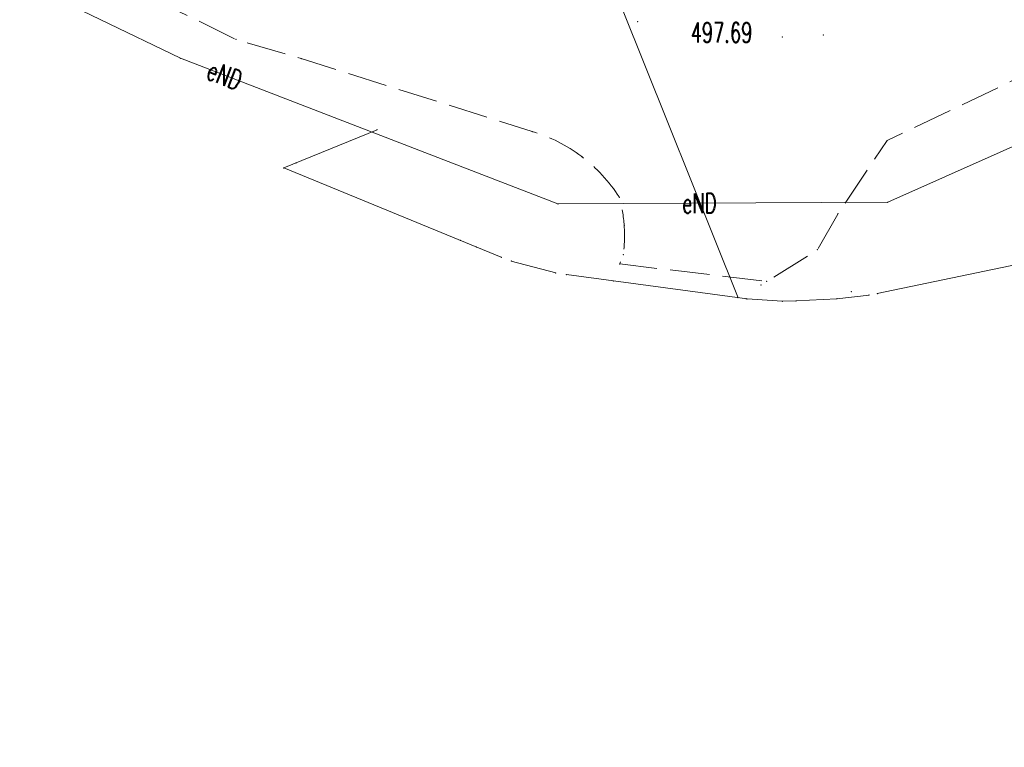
# Model space of a CAD drawing. Header units: metres. Extents: x 7422311 to 7422914, y 5495352 to 5495886.
# Tile 1 of 22: x 7422317 to 7422355, y 5495769 to 5495797. Entities that reach past the tile are written whole.
import ezdxf
from ezdxf import colors
from ezdxf.entities.mleader import LeaderData, LeaderLine
from ezdxf.enums import TextEntityAlignment as Align
from ezdxf.math import Vec2, Vec3

# ---------------------------------------------------------------- set-up
doc = ezdxf.new("R2010")
doc.units = ezdxf.units.M
doc.linetypes.add('L_0_06', pattern=[2, 1.5, -0.5])
doc.layers.get('0').update_dxf_attribs({"linetype": 'CONTINUOUS', "lineweight": 18})
for name, color, linetype, lineweight in [('_PROelCAD_ODNOSNIKI_SZCZEGOL', 7, 'CONTINUOUS', 13), ('EGB_DzialkaEwidencyjna', 7, 'CONTINUOUS', 18), ('GES_PrzewodElektroenergetyczny', 1, 'CONTINUOUS', 18), ('GES_Rzedna', 7, 'CONTINUOUS', 18), ('OT_Komunikacja', 7, 'CONTINUOUS', 18)]:
    doc.layers.add(name, color=color, linetype=linetype, lineweight=lineweight)
doc.styles.add('Arial', font='arial.ttf')
doc.styles.get("Standard").update_dxf_attribs({"font": 'simplex.shx'})

# ---------------------------------------------------------------- blocks, each defined once
blk = doc.blocks.new('L_0_02_2')
at = {"color": 0}
blk.add_point((0, 0), dxfattribs=at)
blk = doc.blocks.new('L_0_02_1')
at = {"color": 0}
blk.add_point((0, 0), dxfattribs=at)

msp = doc.modelspace()

# ---------------------------------------------------------------- linework, layer by layer
for p in [(7422340.674, 5495796.667), (7422346.144, 5495796.087), (7422347.694, 5495796.167), (7422325.464, 5495795.997), (7422325.464, 5495795.997), (7422323.364, 5495795.282), (7422323.364, 5495795.282), (7422327.938, 5495795.271), (7422327.938, 5495795.271), (7422330.804, 5495792.577), (7422330.804, 5495792.577), (7422330.804, 5495792.577), (7422330.804, 5495792.577), (7422330.804, 5495792.577), (7422330.804, 5495792.577), (7422336.682, 5495792.51), (7422336.682, 5495792.51), (7422336.682, 5495792.51), (7422350.111, 5495792.168), (7422350.111, 5495792.168), (7422338.551, 5495791.565), (7422327.739, 5495791.325), (7422327.273, 5495791.134), (7422337.651, 5495789.769), (7422337.651, 5495789.769), (7422339.972, 5495790.026), (7422350.137, 5495789.838), (7422350.137, 5495789.838), (7422348.257, 5495789.402), (7422348.257, 5495789.402), (7422340.16, 5495788.944), (7422333.952, 5495788.394), (7422334.56, 5495788.145), (7422340.124, 5495787.846), (7422340.124, 5495787.846), (7422340.124, 5495787.846), (7422340.124, 5495787.846), (7422347.474, 5495788.037), (7422347.474, 5495788.037), (7422335.509, 5495787.755), (7422335.884, 5495787.61), (7422339.994, 5495787.499), (7422337.568, 5495787.159), (7422337.971, 5495787.096), (7422339.753, 5495786.857), (7422345.344, 5495786.707), (7422345.344, 5495786.707), (7422345.553, 5495786.838), (7422348.754, 5495786.457), (7422349.736, 5495786.378), (7422344.47, 5495786.222), (7422344.769, 5495786.182), (7422344.811, 5495786.176), (7422346.144, 5495786.087), (7422346.66, 5495786.101), (7422348.21, 5495786.181), (7422349.431, 5495786.319)]:
    msp.add_point(p)
at = {"layer": 'EGB_DzialkaEwidencyjna', "linetype": 'CONTINUOUS', "lineweight": 18}
for p, q in [((7422330.804, 5495792.577), (7422327.273, 5495791.134)), ((7422349.736, 5495786.378), (7422372.968, 5495791.223)), ((7422335.509, 5495787.755), (7422327.273, 5495791.134)), ((7422337.568, 5495787.159), (7422335.884, 5495787.61)), ((7422344.811, 5495786.176), (7422337.971, 5495787.096)), ((7422346.144, 5495786.087), (7422344.811, 5495786.176)), ((7422346.66, 5495786.101), (7422346.144, 5495786.087)), ((7422348.21, 5495786.181), (7422346.66, 5495786.101)), ((7422349.431, 5495786.319), (7422348.21, 5495786.181))]:
    msp.add_line(p, q, dxfattribs=at)
at = {"layer": 'GES_PrzewodElektroenergetyczny', "color": 1, "linetype": 'Continuous', "lineweight": 18, "flags": 128}
for points in [[(7422451.154, 5495827.037), (7422449.142, 5495828.993), (7422443.162, 5495824.004), (7422438.567, 5495825.867), (7422430.469, 5495824.022), (7422417.254, 5495818.797), (7422405.949, 5495814.471), (7422380.354, 5495803.297), (7422350.137, 5495789.838), (7422337.651, 5495789.769), (7422323.364, 5495795.282), (7422317.278, 5495798.229)], [(7422344.47, 5495786.222), (7422331.264, 5495819.147)]]:
    msp.add_lwpolyline(points, dxfattribs=at)
at = {"layer": 'OT_Komunikacja', "color": 7, "linetype": 'L_0_06', "lineweight": 18, "flags": 128}
msp.add_lwpolyline([(7422328.484, 5495806.047), (7422330.384, 5495804.057), (7422332.23, 5495802.95), (7422334.669, 5495801.641), (7422336.513, 5495801.066), (7422341.47, 5495800.355), (7422344.973, 5495800.558), (7422347.595, 5495800.914), (7422358.914, 5495804.89), (7422364.994, 5495806.947), (7422369.404, 5495800.357), (7422361.097, 5495796.765), (7422360.657, 5495794.413), (7422361.182, 5495791.063), (7422361.964, 5495789.189), (7422360.854, 5495788.957), (7422358.58, 5495788.487), (7422357.815, 5495790.193), (7422355.745, 5495794.858), (7422350.111, 5495792.168), (7422348.257, 5495789.402), (7422347.474, 5495788.037), (7422345.553, 5495786.838), (7422339.994, 5495787.499), (7422340.124, 5495787.846, 0.051197), (7422340.16, 5495788.944, 0.051197), (7422339.972, 5495790.026, 0.089478), (7422338.551, 5495791.565, 0.089478), (7422336.682, 5495792.51), (7422327.938, 5495795.271), (7422325.464, 5495795.997), (7422319.534, 5495798.907)], format="xyb", close=True, dxfattribs=at)

# ---------------------------------------------------------------- block references
at = {"layer": 'EGB_DzialkaEwidencyjna', "color": 7, "linetype": 'Continuous'}
for name, p, xscale, yscale, zscale, rotation in [('L_0_02_2', (7422330.804, 5495792.577), 0.5, 0.5, 0.5, 202.2299999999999), ('L_0_02_1', (7422330.804, 5495792.577), 0.5, 0.5, 0.5, 118.06), ('L_0_02_2', (7422327.739, 5495791.325), 0.5, 0.5, 0.5, 334.7500000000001), ('L_0_02_1', (7422327.739, 5495791.325), 0.5, 0.5, 0.5, 22.23), ('L_0_02_2', (7422333.952, 5495788.394), 0.4999999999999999, 0.4999999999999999, 0.4999999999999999, 337.69), ('L_0_02_1', (7422333.952, 5495788.394), 0.5, 0.5, 0.5, 154.75), ('L_0_02_2', (7422334.56, 5495788.145), 0.5, 0.5, 0.5, 353.22), ('L_0_02_1', (7422334.56, 5495788.145), 0.5, 0.5, 0.5, 157.69), ('L_0_02_2', (7422348.754, 5495786.457), 0.5, 0.5, 0.5, 11.67), ('L_0_02_1', (7422348.754, 5495786.457), 0.5, 0.5, 0.5, 173.22)]:
    msp.add_blockref(name, p, dxfattribs=dict(at, xscale=xscale, yscale=yscale, zscale=zscale, rotation=rotation))

# ---------------------------------------------------------------- texts
at = {"layer": 'GES_PrzewodElektroenergetyczny', "color": 1, "lineweight": 15, "width": 0.66}
for rotation, p in [(338.9, (7422325.032, 5495794.638)), (0.3, (7422343.004, 5495789.798))]:
    msp.add_text('eND', height=0.75, rotation=rotation, dxfattribs=at).set_placement(p, align=Align.MIDDLE_CENTER)
at = {"layer": 'GES_Rzedna', "color": 36, "lineweight": 15, "width": 0.66}
msp.add_text('497.69', height=0.75, dxfattribs=at).set_placement((7422342.676, 5495796.256), align=Align.MIDDLE_LEFT)

# ---------------------------------------------------------------- next in the draw order: leaders
at = {"layer": '_PROelCAD_ODNOSNIKI_SZCZEGOL', "lineweight": 18}
ml = msp.add_multileader_mtext('Standard', dxfattribs=at)
ml.set_content('planowana trasa zasilania ZKŁ DC1, DC2, ZK1\\Pproj. 2x(2x4x240mm2) \\Pproj. YAKXS 5x50mm\\Pdł. trasy 76 m\\Pdopuszczalny wykop otwarty lub przewiert', color=256, style='Arial')
ml.set_leader_properties()
ml.build(insert=Vec2(0, 0))
ml.multileader.update_dxf_attribs({"text_left_attachment_type": 6, "text_right_attachment_type": 6, "dogleg_length": 1, "arrow_head_size": 2})
ctx = ml.context
ctx.base_point, ctx.char_height, ctx.arrow_head_size, ctx.landing_gap_size, ctx.plane_origin = Vec3(7422324.406, 5495831.429, 10.1), 1.5, 2, 0.4, Vec3(7422404.378, 5495801.525, 10.1)
ctx.left_attachment, ctx.right_attachment = 6, 6
notes = []
notes.append((ctx, [(0, (1, 1, 0), (7422368.36, 5495831.429, 10.1), (-1, 0), 0, [(0, [(7422370.52, 5495817.142, 10.1)], 256, [])])]))
ctx.mtext.insert, ctx.mtext.flow_direction = Vec3(7422324.806, 5495833.37, 10.1), 5
ctx.mtext.has_bg_fill, ctx.mtext.bg_color, ctx.mtext.bg_scale_factor, ctx.mtext.bg_transparency, ctx.mtext.use_window_bg_color = 1, -939524096, 1.1, 0, 1
for ctx, leaders in notes:
    for number, flags, end, landing, length, lines in leaders:
        leader = LeaderData()
        leader.index, (leader.has_last_leader_line, leader.has_dogleg_vector, leader.attachment_direction) = number, flags
        leader.last_leader_point, leader.dogleg_vector, leader.dogleg_length = Vec3(end), Vec3(landing), length
        for number, points, colour, breaks in lines:
            line = LeaderLine()
            line.index, line.vertices, line.color, line.breaks = number, Vec3.list(points), colors.encode_raw_color(colour), breaks
            leader.lines.append(line)
        ctx.leaders.append(leader)

# ---------------------------------------------------------------- next in the draw order: leaders
ml = msp.add_multileader_mtext('Standard', dxfattribs=at)
ml.set_content('miejsca ładowania EV\\Pistniejąca nawierzchnia bez modernizacji \\Ptylko malowanie (biała koperta +logo moya)', color=256, style='Arial')
ml.set_leader_properties()
ml.build(insert=Vec2(0, 0))
ml.multileader.update_dxf_attribs({"text_left_attachment_type": 6, "text_right_attachment_type": 6, "dogleg_length": 1, "arrow_head_size": 2})
ctx = ml.context
ctx.base_point, ctx.char_height, ctx.arrow_head_size, ctx.landing_gap_size, ctx.plane_origin = Vec3(7422358.122, 5495799.297, 10.1), 1.5, 2, 0.4, Vec3(7422432.138, 5495774.89, 10.1)
ctx.left_attachment, ctx.right_attachment = 6, 6
notes = []
notes.append((ctx, [(1, (1, 1, 0), (7422358.122, 5495799.297, 10.1), (1, 0), 0, [(0, [(7422348.049, 5495811.006, 10.1)], 256, [])])]))
ctx.mtext.insert, ctx.mtext.flow_direction = Vec3(7422358.522, 5495801.238, 10.1), 5
ctx.mtext.has_bg_fill, ctx.mtext.bg_color, ctx.mtext.bg_scale_factor, ctx.mtext.bg_transparency, ctx.mtext.use_window_bg_color = 1, -939524096, 1.1, 0, 1
for ctx, leaders in notes:
    for number, flags, end, landing, length, lines in leaders:
        leader = LeaderData()
        leader.index, (leader.has_last_leader_line, leader.has_dogleg_vector, leader.attachment_direction) = number, flags
        leader.last_leader_point, leader.dogleg_vector, leader.dogleg_length = Vec3(end), Vec3(landing), length
        for number, points, colour, breaks in lines:
            line = LeaderLine()
            line.index, line.vertices, line.color, line.breaks = number, Vec3.list(points), colors.encode_raw_color(colour), breaks
            leader.lines.append(line)
        ctx.leaders.append(leader)

doc.saveas('drawing.dxf')
